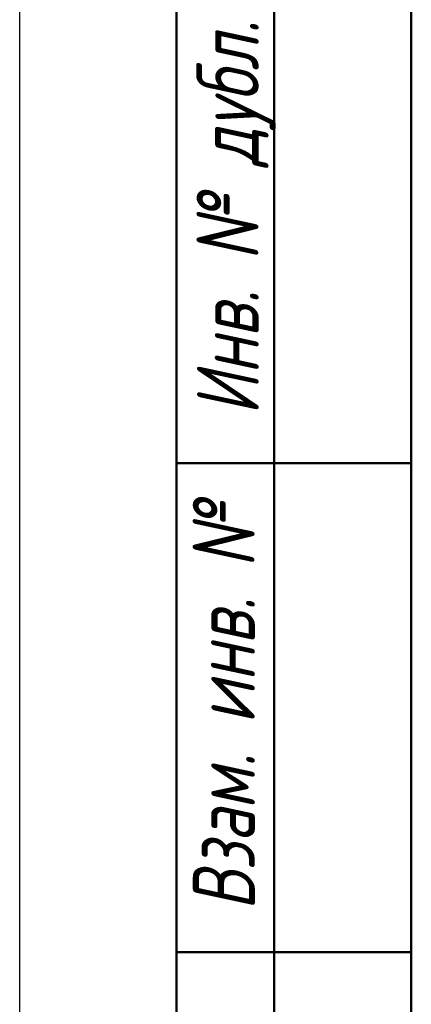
# Model space of a CAD drawing. Header units: millimetres. Extents: x 0 to 698, y -69 to 297.
# Tile 2 of 17: x 0 to 20, y 62 to 113. Entities that reach past the tile are written whole.
import ezdxf
from ezdxf.enums import TextEntityAlignment as Align

# ---------------------------------------------------------------- set-up
doc = ezdxf.new("R2010")
doc.units = ezdxf.units.MM
for name, color, linetype, lineweight in [('Кромка (ГОСТ)', 7, 'Continuous', 50), ('Обозначение (ГОСТ)', 7, 'Continuous', 25), ('Эскизная геометрия (ГОСТ)', 7, 'Continuous', 50)]:
    doc.layers.add(name, color=color, linetype=linetype, lineweight=lineweight)
doc.styles.get("Standard").update_dxf_attribs({"font": 'GOST Common Italic.ttf'})
doc.styles.add('Альтернативный текст (ГОСТ)', font='txt', dxfattribs={"width": 0.8})

# ---------------------------------------------------------------- blocks, each defined once
blk = doc.blocks.new('ГОСТ - Доп. графы 1')
at = {"layer": 'Эскизная геометрия (ГОСТ)'}
for p, q in [((-12, 0), (-12, 145)), ((-7, 145), (-7, 0)), ((-12, 85), (-7, 85)), ((-7, 85), (0, 85)), ((-12, 60), (-7, 60)), ((-7, 60), (0, 60))]:
    blk.add_line(p, q, dxfattribs=at)
at = {"layer": 'Обозначение (ГОСТ)', "char_height": 3.17, "attachment_point": 5, "rotation": 90, "style": 'Альтернативный текст (ГОСТ)'}
for s, insert, width in [('\\fGOST Common|b0|i1;\\H3.1700;Инв. № дубл.', (-8.947, 97.547), 24.84382), ('\\fGOST Common|b0|i1;\\H3.1700;Взам. инв. №', (-9.575, 72.532), 24.86686)]:
    blk.add_mtext(s, dxfattribs=dict(at, insert=insert, width=width))
at = {"layer": 'Обозначение (ГОСТ)', "lineweight": 30, "width": 0.8, "flags": 17}
for tag, p in [('Подп._и_дата_2', (-3.532, 127.511)), ('Инв._номер_дубликата', (-3.406, 97.466)), ('Взамен_инв._номера', (-3.46, 72.529)), ('Подп._и_дата_1', (-3.422, 42.352)), ('ИНВЕНТАРНЫЙ_НОМЕР', (-3.329, 12.683))]:
    blk.add_attdef(tag, text='', height=3.17, rotation=90, dxfattribs=at).set_placement(p, align=Align.MIDDLE_CENTER)
blk = doc.blocks.new('Рамки ГОСТ_ граница 297x210')
at = {"layer": 'Кромка (ГОСТ)', "lineweight": 25}
blk.add_line((0, 0), (0, 297), dxfattribs=at)
at = {"layer": 'Кромка (ГОСТ)'}
blk.add_line((20, 292), (20, 5), dxfattribs=at)

msp = doc.modelspace()

# ---------------------------------------------------------------- block references
for name, p in [('Рамки ГОСТ_ граница 297x210', (0, 0)), ('ГОСТ - Доп. графы 1', (20, 5))]:
    msp.add_blockref(name, p)

doc.saveas('drawing.dxf')
